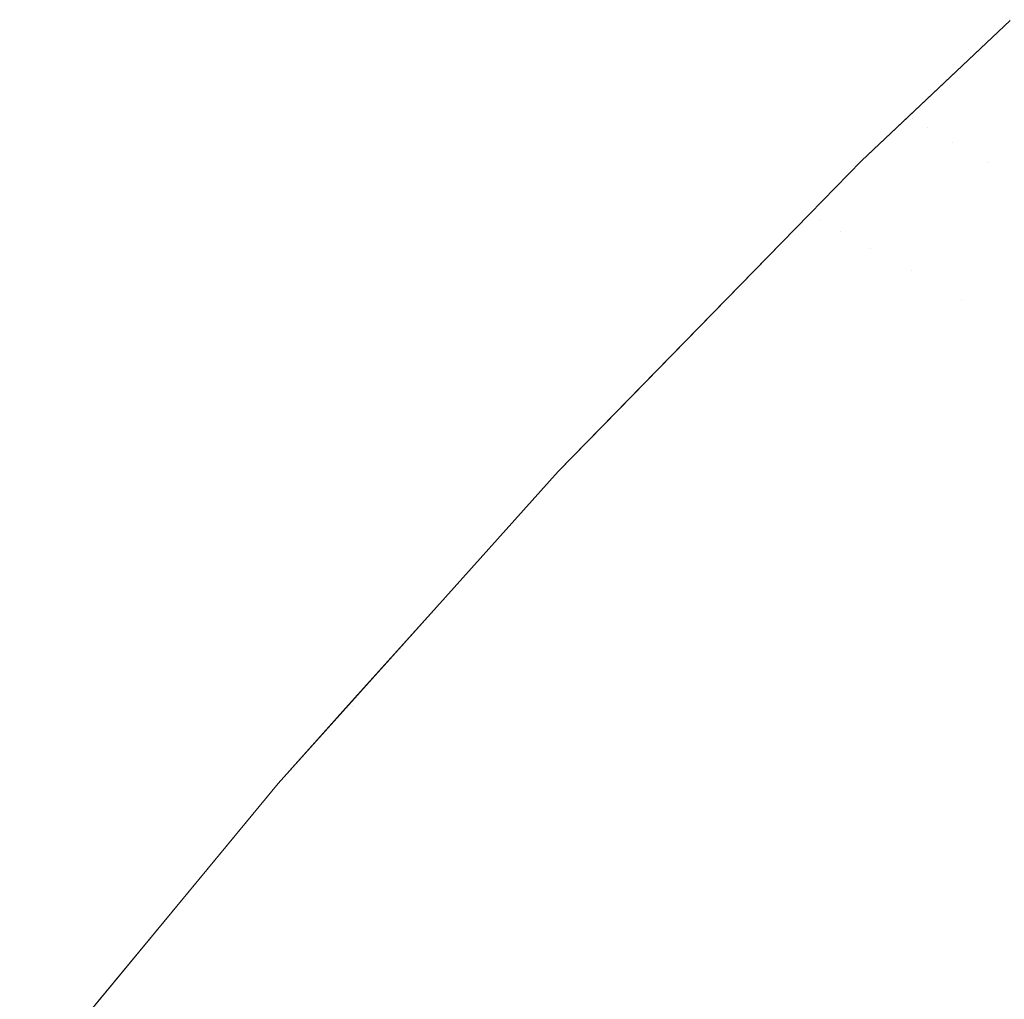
# Model space of a CAD drawing. Header units: centimetres. Extents: x -35.1 to 36.2, y 4.2 to 6.
# Tile 69 of 256: x -35.0679 to -35.0578, y 5.9521 to 5.9622. Entities that reach past the tile are written whole.
import ezdxf

# ---------------------------------------------------------------- set-up
doc = ezdxf.new("R2010")
doc.units = ezdxf.units.CM
doc.header["$LTSCALE"] = 2.54
doc.layers.add('Lucido design-1', color=7, linetype='Continuous')

# ---------------------------------------------------------------- blocks, each defined once
blk = doc.blocks.new('Gruppo-4-1')
at = {"color": 7, "linetype": 'Continuous', "lineweight": 9}
for points, invisible_edges in [([(-35.059239, 5.960751, -2276.32217), (-35.05977, 5.960205, -2276.320608), (-35.057718, 5.962198, -2276.320608)], 11), ([(-35.05977, 5.960205, -2276.320608), (-35.059731, 5.960183, -2276.319046), (-35.057679, 5.962175, -2276.319046), (-35.057718, 5.962198, -2276.320608)], 15), ([(-35.057615, 5.962137, -2276.317485), (-35.057679, 5.962175, -2276.319046), (-35.059731, 5.960183, -2276.319046), (-35.059666, 5.960146, -2276.317485)], 15), ([(-35.057718, 5.962198, -2276.320608), (-35.057714, 5.962188, -2276.32217), (-35.059239, 5.960751, -2276.32217)], 9), ([(-35.059239, 5.960751, -2276.32217), (-35.057714, 5.962188, -2276.32217), (-35.057714, 5.962188, -2276.92217), (-35.05876, 5.961202, -2276.92217)], 10), ([(-35.05876, 5.961202, -2276.92217), (-35.057714, 5.962188, -2276.92217), (-35.057679, 5.962175, -2276.925294), (-35.058717, 5.961181, -2276.925294)], 14), ([(-35.058717, 5.961181, -2276.925294), (-35.057679, 5.962175, -2276.925294), (-35.057526, 5.962084, -2276.928414), (-35.058562, 5.961091, -2276.928414)], 15), ([(-35.059666, 5.960146, -2276.317485), (-35.059574, 5.960095, -2276.315926), (-35.057526, 5.962084, -2276.315926), (-35.057615, 5.962137, -2276.317485)], 15), ([(-35.057411, 5.962016, -2276.314369), (-35.057526, 5.962084, -2276.315926), (-35.059574, 5.960095, -2276.315926), (-35.059457, 5.960029, -2276.314369)], 15), ([(-35.058562, 5.961091, -2276.928414), (-35.057526, 5.962084, -2276.928414), (-35.05727, 5.961933, -2276.931524), (-35.058304, 5.960943, -2276.931524)], 15), ([(-35.059457, 5.960029, -2276.314369), (-35.059314, 5.959949, -2276.312816), (-35.05727, 5.961933, -2276.312816), (-35.057411, 5.962016, -2276.314369)], 15), ([(-35.057104, 5.961836, -2276.311265), (-35.05727, 5.961933, -2276.312816), (-35.059314, 5.959949, -2276.312816), (-35.059145, 5.959854, -2276.311265)], 15), ([(-35.058304, 5.960943, -2276.931524), (-35.05727, 5.961933, -2276.931524), (-35.056914, 5.961723, -2276.934621), (-35.057943, 5.960736, -2276.934621)], 15), ([(-35.059145, 5.959854, -2276.311265), (-35.05895, 5.959745, -2276.309719), (-35.056914, 5.961723, -2276.309719), (-35.057104, 5.961836, -2276.311265)], 15), ([(-35.056698, 5.961595, -2276.308177), (-35.056914, 5.961723, -2276.309719), (-35.05895, 5.959745, -2276.309719), (-35.05873, 5.959622, -2276.308177)], 15), ([(-35.057943, 5.960736, -2276.934621), (-35.056914, 5.961723, -2276.934621), (-35.056457, 5.961453, -2276.9377), (-35.057482, 5.96047, -2276.9377)], 15), ([(-35.05873, 5.959622, -2276.308177), (-35.058485, 5.959484, -2276.30664), (-35.056457, 5.961453, -2276.30664), (-35.056698, 5.961595, -2276.308177)], 15), ([(-35.056191, 5.961296, -2276.305108), (-35.056457, 5.961453, -2276.30664), (-35.058485, 5.959484, -2276.30664), (-35.058214, 5.959332, -2276.305108)], 15), ([(-35.058214, 5.959332, -2276.305108), (-35.057918, 5.959167, -2276.303583), (-35.055901, 5.961125, -2276.303583), (-35.056191, 5.961296, -2276.305108)], 15), ([(-35.059239, 5.960751, -2276.92217), (-35.058717, 5.961181, -2276.925294), (-35.05977, 5.960205, -2276.923732)], 11), ([(-35.058717, 5.961181, -2276.925294), (-35.059731, 5.960183, -2276.925294), (-35.05977, 5.960205, -2276.923732)], 11), ([(-35.059666, 5.960146, -2276.926855), (-35.059731, 5.960183, -2276.925294), (-35.058717, 5.961181, -2276.925294)], 11), ([(-35.058717, 5.961181, -2276.925294), (-35.058562, 5.961091, -2276.928414), (-35.059574, 5.960095, -2276.928414), (-35.059666, 5.960146, -2276.926855)], 15), ([(-35.05876, 5.961202, -2276.92217), (-35.059239, 5.960751, -2276.92217), (-35.059239, 5.960751, -2276.32217)], 10), ([(-35.059239, 5.960751, -2276.92217), (-35.05876, 5.961202, -2276.92217), (-35.058717, 5.961181, -2276.925294)], 10), ([(-35.059457, 5.960029, -2276.929971), (-35.059574, 5.960095, -2276.928414), (-35.058562, 5.961091, -2276.928414)], 11), ([(-35.058562, 5.961091, -2276.928414), (-35.058304, 5.960943, -2276.931524), (-35.059314, 5.959949, -2276.931524), (-35.059457, 5.960029, -2276.929971)], 15), ([(-35.055587, 5.960939, -2276.302065), (-35.055901, 5.961125, -2276.303583), (-35.057918, 5.959167, -2276.303583), (-35.057598, 5.958987, -2276.302065)], 15), ([(-35.059145, 5.959854, -2276.933075), (-35.059314, 5.959949, -2276.931524), (-35.058304, 5.960943, -2276.931524)], 11), ([(-35.058304, 5.960943, -2276.931524), (-35.057943, 5.960736, -2276.934621), (-35.05895, 5.959745, -2276.934621), (-35.059145, 5.959854, -2276.933075)], 15), ([(-35.059239, 5.960751, -2276.92217), (-35.061733, 5.958196, -2276.32217), (-35.060758, 5.959194, -2276.32217)], 9), ([(-35.061733, 5.958196, -2276.32217), (-35.059239, 5.960751, -2276.92217), (-35.059774, 5.960203, -2276.92217)], 9), ([(-35.059239, 5.960751, -2276.92217), (-35.060758, 5.959194, -2276.32217), (-35.059774, 5.960203, -2276.32217)], 9), ([(-35.059239, 5.960751, -2276.32217), (-35.059774, 5.960203, -2276.32217), (-35.05977, 5.960205, -2276.320608)], 10), ([(-35.059774, 5.960203, -2276.32217), (-35.059239, 5.960751, -2276.32217), (-35.059239, 5.960751, -2276.92217)], 10), ([(-35.05977, 5.960205, -2276.923732), (-35.059774, 5.960203, -2276.92217), (-35.059239, 5.960751, -2276.92217)], 9), ([(-35.05873, 5.959622, -2276.936163), (-35.05895, 5.959745, -2276.934621), (-35.057943, 5.960736, -2276.934621)], 11), ([(-35.057943, 5.960736, -2276.934621), (-35.057482, 5.96047, -2276.9377), (-35.058485, 5.959484, -2276.9377), (-35.05873, 5.959622, -2276.936163)], 15), ([(-35.058214, 5.959332, -2276.939231), (-35.058485, 5.959484, -2276.9377), (-35.057482, 5.96047, -2276.9377)], 11), ([(-35.057482, 5.96047, -2276.9377), (-35.056921, 5.960147, -2276.940757), (-35.057918, 5.959167, -2276.940757), (-35.058214, 5.959332, -2276.939231)], 15), ([(-35.061731, 5.958199, -2276.923732), (-35.062352, 5.957563, -2276.92217), (-35.059774, 5.960203, -2276.92217), (-35.05977, 5.960205, -2276.923732)], 13), ([(-35.059774, 5.960203, -2276.92217), (-35.062352, 5.957563, -2276.92217), (-35.062352, 5.957563, -2276.32217), (-35.061733, 5.958196, -2276.32217)], 10), ([(-35.05977, 5.960205, -2276.923732), (-35.059731, 5.960183, -2276.925294), (-35.061691, 5.958178, -2276.925294), (-35.061731, 5.958199, -2276.923732)], 15), ([(-35.061624, 5.958143, -2276.926855), (-35.061691, 5.958178, -2276.925294), (-35.059731, 5.960183, -2276.925294), (-35.059666, 5.960146, -2276.926855)], 15), ([(-35.059666, 5.960146, -2276.926855), (-35.059574, 5.960095, -2276.928414), (-35.061531, 5.958093, -2276.928414), (-35.061624, 5.958143, -2276.926855)], 15), ([(-35.060758, 5.959194, -2276.32217), (-35.060722, 5.959182, -2276.319046), (-35.05977, 5.960205, -2276.320608)], 11), ([(-35.05977, 5.960205, -2276.320608), (-35.059774, 5.960203, -2276.32217), (-35.060758, 5.959194, -2276.32217)], 9), ([(-35.060722, 5.959182, -2276.319046), (-35.059731, 5.960183, -2276.319046), (-35.05977, 5.960205, -2276.320608)], 11), ([(-35.059666, 5.960146, -2276.317485), (-35.059731, 5.960183, -2276.319046), (-35.060722, 5.959182, -2276.319046), (-35.060564, 5.959095, -2276.315926)], 15), ([(-35.060564, 5.959095, -2276.315926), (-35.059574, 5.960095, -2276.315926), (-35.059666, 5.960146, -2276.317485)], 11), ([(-35.057598, 5.958987, -2276.942275), (-35.057918, 5.959167, -2276.940757), (-35.056921, 5.960147, -2276.940757)], 11), ([(-35.061412, 5.95803, -2276.929971), (-35.061531, 5.958093, -2276.928414), (-35.059574, 5.960095, -2276.928414), (-35.059457, 5.960029, -2276.929971)], 15), ([(-35.059457, 5.960029, -2276.314369), (-35.059574, 5.960095, -2276.315926), (-35.060564, 5.959095, -2276.315926), (-35.060301, 5.958952, -2276.312816)], 15), ([(-35.059457, 5.960029, -2276.929971), (-35.059314, 5.959949, -2276.931524), (-35.061266, 5.957952, -2276.931524), (-35.061412, 5.95803, -2276.929971)], 15), ([(-35.061094, 5.95786, -2276.933075), (-35.061266, 5.957952, -2276.931524), (-35.059314, 5.959949, -2276.931524), (-35.059145, 5.959854, -2276.933075)], 15), ([(-35.060301, 5.958952, -2276.312816), (-35.059314, 5.959949, -2276.312816), (-35.059457, 5.960029, -2276.314369)], 11), ([(-35.059145, 5.959854, -2276.311265), (-35.059314, 5.959949, -2276.312816), (-35.060301, 5.958952, -2276.312816), (-35.059934, 5.958751, -2276.309719)], 15), ([(-35.059145, 5.959854, -2276.933075), (-35.05895, 5.959745, -2276.934621), (-35.060896, 5.957755, -2276.934621), (-35.061094, 5.95786, -2276.933075)], 15), ([(-35.059934, 5.958751, -2276.309719), (-35.05895, 5.959745, -2276.309719), (-35.059145, 5.959854, -2276.311265)], 11), ([(-35.060672, 5.957636, -2276.936163), (-35.060896, 5.957755, -2276.934621), (-35.05895, 5.959745, -2276.934621), (-35.05873, 5.959622, -2276.936163)], 15), ([(-35.05873, 5.959622, -2276.308177), (-35.05895, 5.959745, -2276.309719), (-35.059934, 5.958751, -2276.309719), (-35.059465, 5.958495, -2276.30664)], 15), ([(-35.05873, 5.959622, -2276.936163), (-35.058485, 5.959484, -2276.9377), (-35.060422, 5.957503, -2276.9377), (-35.060672, 5.957636, -2276.936163)], 15), ([(-35.059465, 5.958495, -2276.30664), (-35.058485, 5.959484, -2276.30664), (-35.05873, 5.959622, -2276.308177)], 11), ([(-35.060146, 5.957356, -2276.939231), (-35.060422, 5.957503, -2276.9377), (-35.058485, 5.959484, -2276.9377), (-35.058214, 5.959332, -2276.939231)], 15), ([(-35.058214, 5.959332, -2276.305108), (-35.058485, 5.959484, -2276.30664), (-35.059465, 5.958495, -2276.30664), (-35.058893, 5.958182, -2276.303583)], 15), ([(-35.058214, 5.959332, -2276.939231), (-35.057918, 5.959167, -2276.940757), (-35.059845, 5.957196, -2276.940757), (-35.060146, 5.957356, -2276.939231)], 15), ([(-35.058893, 5.958182, -2276.303583), (-35.057918, 5.959167, -2276.303583), (-35.058214, 5.959332, -2276.305108)], 11), ([(-35.060758, 5.959194, -2276.32217), (-35.061733, 5.958196, -2276.32217), (-35.061691, 5.958178, -2276.319046), (-35.060722, 5.959182, -2276.319046)], 14), ([(-35.060722, 5.959182, -2276.319046), (-35.061691, 5.958178, -2276.319046), (-35.061531, 5.958093, -2276.315926), (-35.060564, 5.959095, -2276.315926)], 15), ([(-35.059519, 5.957022, -2276.942275), (-35.059845, 5.957196, -2276.940757), (-35.057918, 5.959167, -2276.940757), (-35.057598, 5.958987, -2276.942275)], 15), ([(-35.057598, 5.958987, -2276.302065), (-35.057918, 5.959167, -2276.303583), (-35.058893, 5.958182, -2276.303583), (-35.058221, 5.957816, -2276.300554)], 15), ([(-35.060564, 5.959095, -2276.315926), (-35.061531, 5.958093, -2276.315926), (-35.061266, 5.957952, -2276.312816), (-35.060301, 5.958952, -2276.312816)], 15), ([(-35.060301, 5.958952, -2276.312816), (-35.061266, 5.957952, -2276.312816), (-35.060896, 5.957755, -2276.309719), (-35.059934, 5.958751, -2276.309719)], 15), ([(-35.057598, 5.958987, -2276.942275), (-35.057253, 5.958793, -2276.943786), (-35.059167, 5.956835, -2276.943786), (-35.059519, 5.957022, -2276.942275)], 15), ([(-35.058221, 5.957816, -2276.300554), (-35.057253, 5.958793, -2276.300554), (-35.057598, 5.958987, -2276.302065)], 11), ([(-35.059934, 5.958751, -2276.309719), (-35.060896, 5.957755, -2276.309719), (-35.060422, 5.957503, -2276.30664), (-35.059465, 5.958495, -2276.30664)], 15), ([(-35.058791, 5.956635, -2276.94529), (-35.059167, 5.956835, -2276.943786), (-35.057253, 5.958793, -2276.943786), (-35.056884, 5.958586, -2276.94529)], 15), ([(-35.056884, 5.958586, -2276.29905), (-35.057253, 5.958793, -2276.300554), (-35.058221, 5.957816, -2276.300554), (-35.057452, 5.957395, -2276.297555)], 15), ([(-35.056884, 5.958586, -2276.94529), (-35.05649, 5.958366, -2276.946785), (-35.058391, 5.956422, -2276.946785), (-35.058791, 5.956635, -2276.94529)], 15), ([(-35.059465, 5.958495, -2276.30664), (-35.060422, 5.957503, -2276.30664), (-35.059845, 5.957196, -2276.303583), (-35.058893, 5.958182, -2276.303583)], 15), ([(-35.057966, 5.956196, -2276.948272), (-35.058391, 5.956422, -2276.946785), (-35.05649, 5.958366, -2276.946785), (-35.056073, 5.958132, -2276.948272)], 15), ([(-35.062352, 5.957563, -2276.92217), (-35.061731, 5.958199, -2276.923732), (-35.0636, 5.956184, -2276.923732)], 11), ([(-35.061731, 5.958199, -2276.923732), (-35.061691, 5.958178, -2276.925294), (-35.06356, 5.956163, -2276.925294), (-35.0636, 5.956184, -2276.923732)], 15), ([(-35.063492, 5.956129, -2276.926855), (-35.06356, 5.956163, -2276.925294), (-35.061691, 5.958178, -2276.925294), (-35.061624, 5.958143, -2276.926855)], 15), ([(-35.061624, 5.958143, -2276.926855), (-35.061531, 5.958093, -2276.928414), (-35.063398, 5.956081, -2276.928414), (-35.063492, 5.956129, -2276.926855)], 15), ([(-35.062476, 5.957088, -2276.315926), (-35.061531, 5.958093, -2276.315926), (-35.061691, 5.958178, -2276.319046), (-35.062637, 5.957172, -2276.319046)], 15), ([(-35.062352, 5.957563, -2276.32217), (-35.062637, 5.957172, -2276.319046), (-35.061691, 5.958178, -2276.319046)], 11), ([(-35.061691, 5.958178, -2276.319046), (-35.061733, 5.958196, -2276.32217), (-35.062352, 5.957563, -2276.32217)], 9), ([(-35.058893, 5.958182, -2276.303583), (-35.059845, 5.957196, -2276.303583), (-35.059167, 5.956835, -2276.300554), (-35.058221, 5.957816, -2276.300554)], 15), ([(-35.056073, 5.958132, -2276.948272), (-35.055633, 5.957885, -2276.94975), (-35.057517, 5.955957, -2276.94975), (-35.057966, 5.956196, -2276.948272)], 15), ([(-35.063276, 5.95602, -2276.929971), (-35.063398, 5.956081, -2276.928414), (-35.061531, 5.958093, -2276.928414), (-35.061412, 5.95803, -2276.929971)], 15), ([(-35.061412, 5.95803, -2276.929971), (-35.061266, 5.957952, -2276.931524), (-35.063128, 5.955945, -2276.931524), (-35.063276, 5.95602, -2276.929971)], 15), ([(-35.062208, 5.95695, -2276.312816), (-35.061266, 5.957952, -2276.312816), (-35.061531, 5.958093, -2276.315926), (-35.062476, 5.957088, -2276.315926)], 15), ([(-35.062953, 5.955857, -2276.933075), (-35.063128, 5.955945, -2276.931524), (-35.061266, 5.957952, -2276.931524), (-35.061094, 5.95786, -2276.933075)], 15), ([(-35.061835, 5.956756, -2276.309719), (-35.060896, 5.957755, -2276.309719), (-35.061266, 5.957952, -2276.312816), (-35.062208, 5.95695, -2276.312816)], 15), ([(-35.061094, 5.95786, -2276.933075), (-35.060896, 5.957755, -2276.934621), (-35.062751, 5.955755, -2276.934621), (-35.062953, 5.955857, -2276.933075)], 15), ([(-35.058221, 5.957816, -2276.300554), (-35.059167, 5.956835, -2276.300554), (-35.058391, 5.956422, -2276.297555), (-35.057452, 5.957395, -2276.297555)], 15), ([(-35.062523, 5.95564, -2276.936163), (-35.062751, 5.955755, -2276.934621), (-35.060896, 5.957755, -2276.934621), (-35.060672, 5.957636, -2276.936163)], 15), ([(-35.061357, 5.956508, -2276.30664), (-35.060422, 5.957503, -2276.30664), (-35.060896, 5.957755, -2276.309719), (-35.061835, 5.956756, -2276.309719)], 15), ([(-35.060672, 5.957636, -2276.936163), (-35.060422, 5.957503, -2276.9377), (-35.062269, 5.955511, -2276.9377), (-35.062523, 5.95564, -2276.936163)], 15), ([(-35.065226, 5.954364, -2276.32217), (-35.064503, 5.955169, -2276.32217), (-35.062352, 5.957563, -2276.92217), (-35.063598, 5.956176, -2276.92217)], 10), ([(-35.064503, 5.955169, -2276.32217), (-35.063598, 5.956176, -2276.32217), (-35.062352, 5.957563, -2276.32217), (-35.062352, 5.957563, -2276.92217)], 12), ([(-35.0636, 5.956184, -2276.923732), (-35.063598, 5.956176, -2276.92217), (-35.062352, 5.957563, -2276.92217)], 9), ([(-35.062352, 5.957563, -2276.32217), (-35.063598, 5.956176, -2276.32217), (-35.06356, 5.956163, -2276.319046), (-35.062637, 5.957172, -2276.319046)], 14), ([(-35.061989, 5.95537, -2276.939231), (-35.062269, 5.955511, -2276.9377), (-35.060422, 5.957503, -2276.9377), (-35.060146, 5.957356, -2276.939231)], 15), ([(-35.060775, 5.956206, -2276.303583), (-35.059845, 5.957196, -2276.303583), (-35.060422, 5.957503, -2276.30664), (-35.061357, 5.956508, -2276.30664)], 15), ([(-35.060146, 5.957356, -2276.939231), (-35.059845, 5.957196, -2276.940757), (-35.061682, 5.955215, -2276.940757), (-35.061989, 5.95537, -2276.939231)], 15), ([(-35.057452, 5.957395, -2276.297555), (-35.058391, 5.956422, -2276.297555), (-35.057517, 5.955957, -2276.29459), (-35.056586, 5.956922, -2276.29459)], 15), ([(-35.062637, 5.957172, -2276.319046), (-35.06356, 5.956163, -2276.319046), (-35.063398, 5.956081, -2276.315926), (-35.062476, 5.957088, -2276.315926)], 15), ([(-35.061351, 5.955048, -2276.942275), (-35.061682, 5.955215, -2276.940757), (-35.059845, 5.957196, -2276.940757), (-35.059519, 5.957022, -2276.942275)], 15), ([(-35.060091, 5.955852, -2276.300554), (-35.059167, 5.956835, -2276.300554), (-35.059845, 5.957196, -2276.303583), (-35.060775, 5.956206, -2276.303583)], 15), ([(-35.062476, 5.957088, -2276.315926), (-35.063398, 5.956081, -2276.315926), (-35.063128, 5.955945, -2276.312816), (-35.062208, 5.95695, -2276.312816)], 15), ([(-35.059519, 5.957022, -2276.942275), (-35.059167, 5.956835, -2276.943786), (-35.060993, 5.954867, -2276.943786), (-35.061351, 5.955048, -2276.942275)], 15), ([(-35.062208, 5.95695, -2276.312816), (-35.063128, 5.955945, -2276.312816), (-35.062751, 5.955755, -2276.309719), (-35.061835, 5.956756, -2276.309719)], 15), ([(-35.060611, 5.954674, -2276.94529), (-35.060993, 5.954867, -2276.943786), (-35.059167, 5.956835, -2276.943786), (-35.058791, 5.956635, -2276.94529)], 15), ([(-35.059308, 5.955446, -2276.297555), (-35.058391, 5.956422, -2276.297555), (-35.059167, 5.956835, -2276.300554), (-35.060091, 5.955852, -2276.300554)], 15), ([(-35.061835, 5.956756, -2276.309719), (-35.062751, 5.955755, -2276.309719), (-35.062269, 5.955511, -2276.30664), (-35.061357, 5.956508, -2276.30664)], 15), ([(-35.058791, 5.956635, -2276.94529), (-35.058391, 5.956422, -2276.946785), (-35.060203, 5.954468, -2276.946785), (-35.060611, 5.954674, -2276.94529)], 15), ([(-35.061357, 5.956508, -2276.30664), (-35.062269, 5.955511, -2276.30664), (-35.061682, 5.955215, -2276.303583), (-35.060775, 5.956206, -2276.303583)], 15), ([(-35.059771, 5.95425, -2276.948272), (-35.060203, 5.954468, -2276.946785), (-35.058391, 5.956422, -2276.946785), (-35.057966, 5.956196, -2276.948272)], 15), ([(-35.058427, 5.954989, -2276.29459), (-35.057517, 5.955957, -2276.29459), (-35.058391, 5.956422, -2276.297555), (-35.059308, 5.955446, -2276.297555)], 15), ([(-35.060775, 5.956206, -2276.303583), (-35.061682, 5.955215, -2276.303583), (-35.060993, 5.954867, -2276.300554), (-35.060091, 5.955852, -2276.300554)], 15), ([(-35.057966, 5.956196, -2276.948272), (-35.057517, 5.955957, -2276.94975), (-35.059315, 5.95402, -2276.94975), (-35.059771, 5.95425, -2276.948272)], 15), ([(-35.0636, 5.956184, -2276.923732), (-35.065381, 5.954161, -2276.923732), (-35.065226, 5.954364, -2276.92217)], 11), ([(-35.0636, 5.956184, -2276.923732), (-35.06356, 5.956163, -2276.925294), (-35.065339, 5.954142, -2276.925294), (-35.065381, 5.954161, -2276.923732)], 15), ([(-35.065271, 5.954109, -2276.926855), (-35.065339, 5.954142, -2276.925294), (-35.06356, 5.956163, -2276.925294), (-35.063492, 5.956129, -2276.926855)], 15), ([(-35.063492, 5.956129, -2276.926855), (-35.063398, 5.956081, -2276.928414), (-35.065175, 5.954063, -2276.928414), (-35.065271, 5.954109, -2276.926855)], 15), ([(-35.065226, 5.954364, -2276.92217), (-35.063598, 5.956176, -2276.92217), (-35.0636, 5.956184, -2276.923732)], 10), ([(-35.063598, 5.956176, -2276.92217), (-35.065226, 5.954364, -2276.92217), (-35.065226, 5.954364, -2276.32217)], 10), ([(-35.064461, 5.955153, -2276.319046), (-35.06356, 5.956163, -2276.319046), (-35.063598, 5.956176, -2276.32217), (-35.064503, 5.955169, -2276.32217)], 11), ([(-35.064297, 5.955073, -2276.315926), (-35.063398, 5.956081, -2276.315926), (-35.06356, 5.956163, -2276.319046), (-35.064461, 5.955153, -2276.319046)], 15), ([(-35.065051, 5.954004, -2276.929971), (-35.065175, 5.954063, -2276.928414), (-35.063398, 5.956081, -2276.928414), (-35.063276, 5.95602, -2276.929971)], 15), ([(-35.063276, 5.95602, -2276.929971), (-35.063128, 5.955945, -2276.931524), (-35.064901, 5.953931, -2276.931524), (-35.065051, 5.954004, -2276.929971)], 15), ([(-35.064025, 5.954939, -2276.312816), (-35.063128, 5.955945, -2276.312816), (-35.063398, 5.956081, -2276.315926), (-35.064297, 5.955073, -2276.315926)], 15), ([(-35.064723, 5.953846, -2276.933075), (-35.064901, 5.953931, -2276.931524), (-35.063128, 5.955945, -2276.931524), (-35.062953, 5.955857, -2276.933075)], 15), ([(-35.063646, 5.954752, -2276.309719), (-35.062751, 5.955755, -2276.309719), (-35.063128, 5.955945, -2276.312816), (-35.064025, 5.954939, -2276.312816)], 15), ([(-35.058834, 5.953777, -2276.951217), (-35.059315, 5.95402, -2276.94975), (-35.057517, 5.955957, -2276.94975), (-35.057045, 5.955706, -2276.951217)], 15), ([(-35.057451, 5.954483, -2276.291665), (-35.05655, 5.955442, -2276.291665), (-35.057517, 5.955957, -2276.29459), (-35.058427, 5.954989, -2276.29459)], 15), ([(-35.062953, 5.955857, -2276.933075), (-35.062751, 5.955755, -2276.934621), (-35.064518, 5.953748, -2276.934621), (-35.064723, 5.953846, -2276.933075)], 15), ([(-35.060091, 5.955852, -2276.300554), (-35.060993, 5.954867, -2276.300554), (-35.060203, 5.954468, -2276.297555), (-35.059308, 5.955446, -2276.297555)], 15), ([(-35.064286, 5.953637, -2276.936163), (-35.064518, 5.953748, -2276.934621), (-35.062751, 5.955755, -2276.934621), (-35.062523, 5.95564, -2276.936163)], 15), ([(-35.063159, 5.954513, -2276.30664), (-35.062269, 5.955511, -2276.30664), (-35.062751, 5.955755, -2276.309719), (-35.063646, 5.954752, -2276.309719)], 15), ([(-35.057045, 5.955706, -2276.951217), (-35.05655, 5.955442, -2276.952675), (-35.05833, 5.953522, -2276.952675), (-35.058834, 5.953777, -2276.951217)], 15), ([(-35.062523, 5.95564, -2276.936163), (-35.062269, 5.955511, -2276.9377), (-35.064028, 5.953513, -2276.9377), (-35.064286, 5.953637, -2276.936163)], 15), ([(-35.063743, 5.953377, -2276.939231), (-35.064028, 5.953513, -2276.9377), (-35.062269, 5.955511, -2276.9377), (-35.061989, 5.95537, -2276.939231)], 15), ([(-35.062568, 5.954222, -2276.303583), (-35.061682, 5.955215, -2276.303583), (-35.062269, 5.955511, -2276.30664), (-35.063159, 5.954513, -2276.30664)], 15), ([(-35.059308, 5.955446, -2276.297555), (-35.060203, 5.954468, -2276.297555), (-35.059315, 5.95402, -2276.29459), (-35.058427, 5.954989, -2276.29459)], 15), ([(-35.057803, 5.953256, -2276.954122), (-35.05833, 5.953522, -2276.952675), (-35.05655, 5.955442, -2276.952675), (-35.056031, 5.955166, -2276.954122)], 15), ([(-35.061989, 5.95537, -2276.939231), (-35.061682, 5.955215, -2276.940757), (-35.063432, 5.953228, -2276.940757), (-35.063743, 5.953377, -2276.939231)], 15), ([(-35.063095, 5.953066, -2276.942275), (-35.063432, 5.953228, -2276.940757), (-35.061682, 5.955215, -2276.940757), (-35.061351, 5.955048, -2276.942275)], 15), ([(-35.061873, 5.95388, -2276.300554), (-35.060993, 5.954867, -2276.300554), (-35.061682, 5.955215, -2276.303583), (-35.062568, 5.954222, -2276.303583)], 15), ([(-35.064461, 5.955153, -2276.319046), (-35.065339, 5.954142, -2276.319046), (-35.065175, 5.954063, -2276.315926), (-35.064297, 5.955073, -2276.315926)], 15), ([(-35.065226, 5.954364, -2276.32217), (-35.065339, 5.954142, -2276.319046), (-35.064461, 5.955153, -2276.319046)], 11), ([(-35.064461, 5.955153, -2276.319046), (-35.064503, 5.955169, -2276.32217), (-35.065226, 5.954364, -2276.32217)], 9), ([(-35.056031, 5.955166, -2276.954122), (-35.05549, 5.954878, -2276.955559), (-35.057253, 5.952978, -2276.955559), (-35.057803, 5.953256, -2276.954122)], 15), ([(-35.064297, 5.955073, -2276.315926), (-35.065175, 5.954063, -2276.315926), (-35.064901, 5.953931, -2276.312816), (-35.064025, 5.954939, -2276.312816)], 15), ([(-35.061351, 5.955048, -2276.942275), (-35.060993, 5.954867, -2276.943786), (-35.062732, 5.952892, -2276.943786), (-35.063095, 5.953066, -2276.942275)], 15), ([(-35.058427, 5.954989, -2276.29459), (-35.059315, 5.95402, -2276.29459), (-35.05833, 5.953522, -2276.291665), (-35.057451, 5.954483, -2276.291665)], 15), ([(-35.064025, 5.954939, -2276.312816), (-35.064901, 5.953931, -2276.312816), (-35.064518, 5.953748, -2276.309719), (-35.063646, 5.954752, -2276.309719)], 15), ([(-35.062343, 5.952706, -2276.94529), (-35.062732, 5.952892, -2276.943786), (-35.060993, 5.954867, -2276.943786), (-35.060611, 5.954674, -2276.94529)], 15), ([(-35.061077, 5.953489, -2276.297555), (-35.060203, 5.954468, -2276.297555), (-35.060993, 5.954867, -2276.300554), (-35.061873, 5.95388, -2276.300554)], 15), ([(-35.063646, 5.954752, -2276.309719), (-35.064518, 5.953748, -2276.309719), (-35.064028, 5.953513, -2276.30664), (-35.063159, 5.954513, -2276.30664)], 15), ([(-35.060611, 5.954674, -2276.94529), (-35.060203, 5.954468, -2276.946785), (-35.061929, 5.952508, -2276.946785), (-35.062343, 5.952706, -2276.94529)], 15), ([(-35.063159, 5.954513, -2276.30664), (-35.064028, 5.953513, -2276.30664), (-35.063432, 5.953228, -2276.303583), (-35.062568, 5.954222, -2276.303583)], 15), ([(-35.057451, 5.954483, -2276.291665), (-35.05833, 5.953522, -2276.291665), (-35.057253, 5.952978, -2276.288781), (-35.056382, 5.953929, -2276.288781)], 15), ([(-35.06149, 5.952298, -2276.948272), (-35.061929, 5.952508, -2276.946785), (-35.060203, 5.954468, -2276.946785), (-35.059771, 5.95425, -2276.948272)], 15), ([(-35.060181, 5.953048, -2276.29459), (-35.059315, 5.95402, -2276.29459), (-35.060203, 5.954468, -2276.297555), (-35.061077, 5.953489, -2276.297555)], 15), ([(-35.065226, 5.954364, -2276.92217), (-35.067879, 5.951154, -2276.92217), (-35.067879, 5.951154, -2276.32217), (-35.067073, 5.952129, -2276.32217)], 10), ([(-35.067073, 5.952134, -2276.923732), (-35.067879, 5.951154, -2276.92217), (-35.065226, 5.954364, -2276.92217), (-35.065381, 5.954161, -2276.923732)], 13), ([(-35.065226, 5.954364, -2276.92217), (-35.067073, 5.952129, -2276.32217), (-35.066236, 5.953142, -2276.32217)], 9), ([(-35.066196, 5.953129, -2276.319046), (-35.065339, 5.954142, -2276.319046), (-35.065226, 5.954364, -2276.32217), (-35.066236, 5.953142, -2276.32217)], 11), ([(-35.066236, 5.953142, -2276.32217), (-35.065226, 5.954364, -2276.32217), (-35.065226, 5.954364, -2276.92217)], 10), ([(-35.062568, 5.954222, -2276.303583), (-35.063432, 5.953228, -2276.303583), (-35.062732, 5.952892, -2276.300554), (-35.061873, 5.95388, -2276.300554)], 15), ([(-35.059771, 5.95425, -2276.948272), (-35.059315, 5.95402, -2276.94975), (-35.061026, 5.952075, -2276.94975), (-35.06149, 5.952298, -2276.948272)], 15), ([(-35.065381, 5.954161, -2276.923732), (-35.065339, 5.954142, -2276.925294), (-35.067031, 5.952115, -2276.925294), (-35.067073, 5.952134, -2276.923732)], 15), ([(-35.066961, 5.952084, -2276.926855), (-35.067031, 5.952115, -2276.925294), (-35.065339, 5.954142, -2276.925294), (-35.065271, 5.954109, -2276.926855)], 15), ([(-35.065271, 5.954109, -2276.926855), (-35.065175, 5.954063, -2276.928414), (-35.066864, 5.952039, -2276.928414), (-35.066961, 5.952084, -2276.926855)], 15), ([(-35.06603, 5.953052, -2276.315926), (-35.065175, 5.954063, -2276.315926), (-35.065339, 5.954142, -2276.319046), (-35.066196, 5.953129, -2276.319046)], 15), ([(-35.066739, 5.951983, -2276.929971), (-35.066864, 5.952039, -2276.928414), (-35.065175, 5.954063, -2276.928414), (-35.065051, 5.954004, -2276.929971)], 15), ([(-35.065051, 5.954004, -2276.929971), (-35.064901, 5.953931, -2276.931524), (-35.066586, 5.951913, -2276.931524), (-35.066739, 5.951983, -2276.929971)], 15), ([(-35.065754, 5.952923, -2276.312816), (-35.064901, 5.953931, -2276.312816), (-35.065175, 5.954063, -2276.315926), (-35.06603, 5.953052, -2276.315926)], 15), ([(-35.060538, 5.951842, -2276.951217), (-35.061026, 5.952075, -2276.94975), (-35.059315, 5.95402, -2276.94975), (-35.058834, 5.953777, -2276.951217)], 15), ([(-35.059189, 5.95256, -2276.291665), (-35.05833, 5.953522, -2276.291665), (-35.059315, 5.95402, -2276.29459), (-35.060181, 5.953048, -2276.29459)], 15), ([(-35.066405, 5.951831, -2276.933075), (-35.066586, 5.951913, -2276.931524), (-35.064901, 5.953931, -2276.931524), (-35.064723, 5.953846, -2276.933075)], 15), ([(-35.065368, 5.952743, -2276.309719), (-35.064518, 5.953748, -2276.309719), (-35.064901, 5.953931, -2276.312816), (-35.065754, 5.952923, -2276.312816)], 15), ([(-35.061873, 5.95388, -2276.300554), (-35.062732, 5.952892, -2276.300554), (-35.061929, 5.952508, -2276.297555), (-35.061077, 5.953489, -2276.297555)], 15), ([(-35.064723, 5.953846, -2276.933075), (-35.064518, 5.953748, -2276.934621), (-35.066197, 5.951737, -2276.934621), (-35.066405, 5.951831, -2276.933075)], 15), ([(-35.058834, 5.953777, -2276.951217), (-35.05833, 5.953522, -2276.952675), (-35.060026, 5.951596, -2276.952675), (-35.060538, 5.951842, -2276.951217)], 15), ([(-35.065962, 5.95163, -2276.936163), (-35.066197, 5.951737, -2276.934621), (-35.064518, 5.953748, -2276.934621), (-35.064286, 5.953637, -2276.936163)], 15), ([(-35.064875, 5.952512, -2276.30664), (-35.064028, 5.953513, -2276.30664), (-35.064518, 5.953748, -2276.309719), (-35.065368, 5.952743, -2276.309719)], 15), ([(-35.064286, 5.953637, -2276.936163), (-35.064028, 5.953513, -2276.9377), (-35.0657, 5.951511, -2276.9377), (-35.065962, 5.95163, -2276.936163)], 15), ([(-35.065411, 5.951379, -2276.939231), (-35.0657, 5.951511, -2276.9377), (-35.064028, 5.953513, -2276.9377), (-35.063743, 5.953377, -2276.939231)], 15), ([(-35.064274, 5.952232, -2276.303583), (-35.063432, 5.953228, -2276.303583), (-35.064028, 5.953513, -2276.30664), (-35.064875, 5.952512, -2276.30664)], 15), ([(-35.061077, 5.953489, -2276.297555), (-35.061929, 5.952508, -2276.297555), (-35.061026, 5.952075, -2276.29459), (-35.060181, 5.953048, -2276.29459)], 15), ([(-35.05949, 5.95134, -2276.954122), (-35.060026, 5.951596, -2276.952675), (-35.05833, 5.953522, -2276.952675), (-35.057803, 5.953256, -2276.954122)], 15), ([(-35.058102, 5.952026, -2276.288781), (-35.057253, 5.952978, -2276.288781), (-35.05833, 5.953522, -2276.291665), (-35.059189, 5.95256, -2276.291665)], 15), ([(-35.063743, 5.953377, -2276.939231), (-35.063432, 5.953228, -2276.940757), (-35.065095, 5.951236, -2276.940757), (-35.065411, 5.951379, -2276.939231)], 15), ([(-35.064753, 5.95108, -2276.942275), (-35.065095, 5.951236, -2276.940757), (-35.063432, 5.953228, -2276.940757), (-35.063095, 5.953066, -2276.942275)], 15), ([(-35.063569, 5.951903, -2276.300554), (-35.062732, 5.952892, -2276.300554), (-35.063432, 5.953228, -2276.303583), (-35.064274, 5.952232, -2276.303583)], 15), ([(-35.057803, 5.953256, -2276.954122), (-35.057253, 5.952978, -2276.955559), (-35.058931, 5.951072, -2276.955559), (-35.05949, 5.95134, -2276.954122)], 15), ([(-35.066236, 5.953142, -2276.32217), (-35.067073, 5.952129, -2276.32217), (-35.067031, 5.952115, -2276.319046), (-35.066196, 5.953129, -2276.319046)], 14), ([(-35.066196, 5.953129, -2276.319046), (-35.067031, 5.952115, -2276.319046), (-35.066864, 5.952039, -2276.315926), (-35.06603, 5.953052, -2276.315926)], 15), ([(-35.063095, 5.953066, -2276.942275), (-35.062732, 5.952892, -2276.943786), (-35.064384, 5.950913, -2276.943786), (-35.064753, 5.95108, -2276.942275)], 15), ([(-35.06603, 5.953052, -2276.315926), (-35.066864, 5.952039, -2276.315926), (-35.066586, 5.951913, -2276.312816), (-35.065754, 5.952923, -2276.312816)], 15), ([(-35.060181, 5.953048, -2276.29459), (-35.061026, 5.952075, -2276.29459), (-35.060026, 5.951596, -2276.291665), (-35.059189, 5.95256, -2276.291665)], 15), ([(-35.058349, 5.950793, -2276.956983), (-35.058931, 5.951072, -2276.955559), (-35.057253, 5.952978, -2276.955559), (-35.05668, 5.952689, -2276.956983)], 15), ([(-35.056925, 5.951446, -2276.285944), (-35.056085, 5.952388, -2276.285944), (-35.057253, 5.952978, -2276.288781), (-35.058102, 5.952026, -2276.288781)], 15), ([(-35.065754, 5.952923, -2276.312816), (-35.066586, 5.951913, -2276.312816), (-35.066197, 5.951737, -2276.309719), (-35.065368, 5.952743, -2276.309719)], 15), ([(-35.06399, 5.950734, -2276.94529), (-35.064384, 5.950913, -2276.943786), (-35.062732, 5.952892, -2276.943786), (-35.062343, 5.952706, -2276.94529)], 15), ([(-35.06276, 5.951526, -2276.297555), (-35.061929, 5.952508, -2276.297555), (-35.062732, 5.952892, -2276.300554), (-35.063569, 5.951903, -2276.300554)], 15), ([(-35.065368, 5.952743, -2276.309719), (-35.066197, 5.951737, -2276.309719), (-35.0657, 5.951511, -2276.30664), (-35.064875, 5.952512, -2276.30664)], 15), ([(-35.062343, 5.952706, -2276.94529), (-35.061929, 5.952508, -2276.946785), (-35.063569, 5.950543, -2276.946785), (-35.06399, 5.950734, -2276.94529)], 15), ([(-35.05668, 5.952689, -2276.956983), (-35.056085, 5.952388, -2276.958396), (-35.057744, 5.950503, -2276.958396), (-35.058349, 5.950793, -2276.956983)], 15), ([(-35.059189, 5.95256, -2276.291665), (-35.060026, 5.951596, -2276.291665), (-35.058931, 5.951072, -2276.288781), (-35.058102, 5.952026, -2276.288781)], 15), ([(-35.064875, 5.952512, -2276.30664), (-35.0657, 5.951511, -2276.30664), (-35.065095, 5.951236, -2276.303583), (-35.064274, 5.952232, -2276.303583)], 15), ([(-35.063124, 5.950341, -2276.948272), (-35.063569, 5.950543, -2276.946785), (-35.061929, 5.952508, -2276.946785), (-35.06149, 5.952298, -2276.948272)], 15), ([(-35.06185, 5.951102, -2276.29459), (-35.061026, 5.952075, -2276.29459), (-35.061929, 5.952508, -2276.297555), (-35.06276, 5.951526, -2276.297555)], 15), ([(-35.06149, 5.952298, -2276.948272), (-35.061026, 5.952075, -2276.94975), (-35.062653, 5.950127, -2276.94975), (-35.063124, 5.950341, -2276.948272)], 15), ([(-35.064274, 5.952232, -2276.303583), (-35.065095, 5.951236, -2276.303583), (-35.064384, 5.950913, -2276.300554), (-35.063569, 5.951903, -2276.300554)], 15)]:
    blk.add_3dface(points, dxfattribs=dict(at, invisible_edges=invisible_edges))

msp = doc.modelspace()

# ---------------------------------------------------------------- block references
at = {"layer": 'Lucido design-1', "color": 7}
msp.add_blockref('Gruppo-4-1', (0, 0), dxfattribs=at)

doc.saveas('drawing.dxf')
